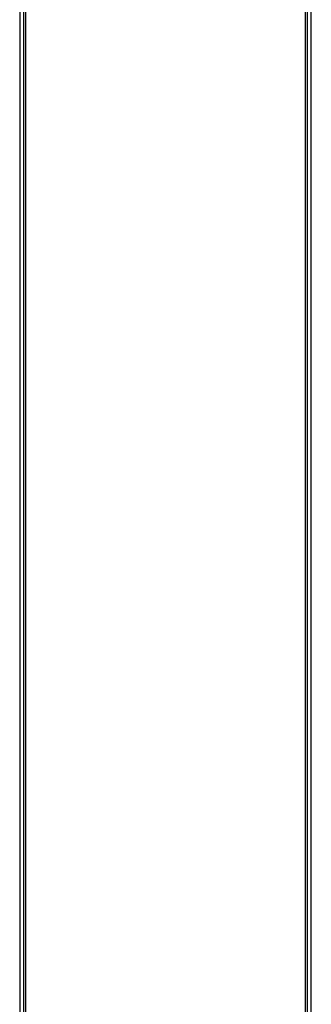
# Model space of a CAD drawing. Header units: inches. Extents: x 0 to 240, y -11 to 156.
# Tile 13 of 34: x 39.44 to 45.62, y 93.4 to 114.28. Entities that reach past the tile are written whole.
import ezdxf

# ---------------------------------------------------------------- set-up
doc = ezdxf.new("R2010")
doc.units = ezdxf.units.IN
doc.header["$LTSCALE"] = 14.423415
doc.header["$MEASUREMENT"] = 0
doc.layers.add('Visible Edges(ANSI)', color=7, linetype='Continuous', lineweight=25)
doc.layers.add('Visible Tangent Edges(ANSI)', color=7, linetype='Continuous', lineweight=25)

msp = doc.modelspace()

# ---------------------------------------------------------------- linework, layer by layer
at = {"layer": 'Visible Edges(ANSI)'}
for p, q in [((39.5224, 135.8582), (39.5224, 30.7843)), ((45.5412, 30.7843), (45.5412, 135.8582)), ((45.6218, 30.7843), (45.6218, 135.8582)), ((39.4418, 129.104), (39.4418, 84.0345))]:
    msp.add_line(p, q, dxfattribs=at)
at = {"layer": 'Visible Tangent Edges(ANSI)'}
for p, q in [((45.4958, 30.6012), (45.4958, 136.0412)), ((39.5678, 129.0966), (39.5678, 84.0419))]:
    msp.add_line(p, q, dxfattribs=at)

doc.saveas('drawing.dxf')
